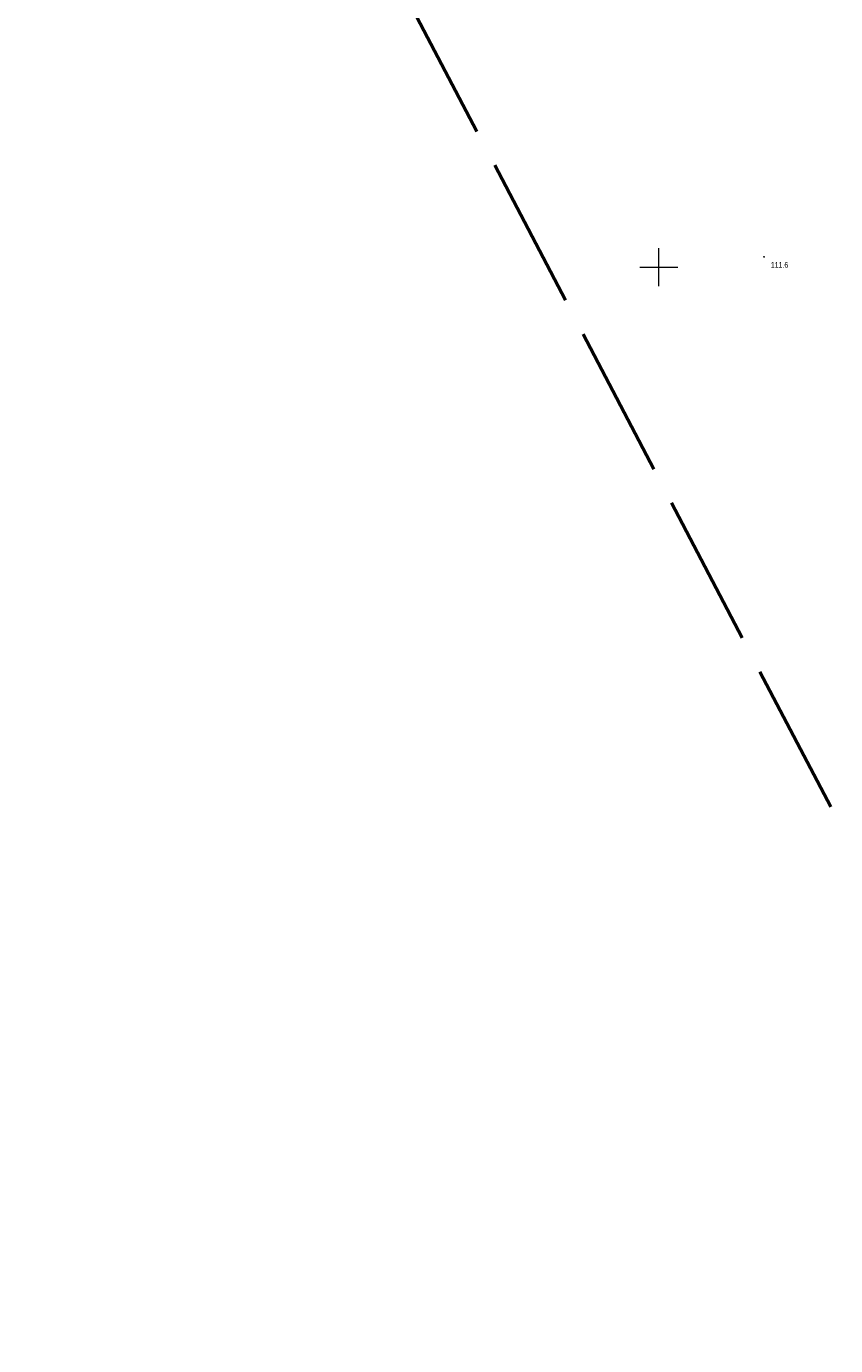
# Model space of a CAD drawing. Header units: metres. Extents: x 7531673 to 7533164, y 5721297 to 5724010.
# Tile 39 of 58: x 7532017 to 7532123, y 5723009 to 5723182. Entities that reach past the tile are written whole.
import ezdxf

# ---------------------------------------------------------------- set-up
doc = ezdxf.new("R2010")
doc.units = ezdxf.units.M
doc.linetypes.add('L_0_09', pattern=[2.5, 2, -0.5])
doc.layers.get('0').update_dxf_attribs({"color": 252})
doc.layers.add('k', color=252, linetype='Continuous', lineweight=18)
doc.layers.add('RTPW_T_0', color=252, linetype='Continuous', lineweight=15)
doc.layers.add('zakres', color=7, linetype='L_0_09', lineweight=50, true_color=0xff05ff)
doc.styles.get("Standard").update_dxf_attribs({"font": 'arial.ttf'})

# ---------------------------------------------------------------- blocks, each defined once
blk = doc.blocks.new('2_RTPW01')
at = {"linetype": 'Continuous'}
blk.add_circle((0, 0), 0.045, dxfattribs=at)

msp = doc.modelspace()

# ---------------------------------------------------------------- linework, layer by layer
at = {"layer": 'k', "linetype": 'Continuous', "lineweight": 18, "flags": 128}
for points in [[(7532100, 5723147.5), (7532100, 5723152.5)], [(7532097.5, 5723150), (7532102.5, 5723150)]]:
    msp.add_lwpolyline(points, dxfattribs=at)
at = {"layer": 'zakres', "color": 6, "lineweight": 50, "ltscale": 10}
msp.add_lwpolyline([(7531711.14, 5723861.32), (7531927.66, 5723451.28), (7532248.91, 5722837.99), (7532655.42, 5722066.69), (7533061.63, 5721296.9), (7533163.78, 5721347.42), (7533045.85, 5721572.87), (7532868.05, 5721917.16), (7532735.17, 5722175.75), (7532682.94, 5722276.17), (7532755.64, 5722321.46), (7532723.06, 5722383.63), (7532650.28, 5722338.29), (7532322.07, 5722954.54), (7532208.28, 5723169.59), (7531836.58, 5723882.95), (7531911.57, 5723950.84), (7531857.88, 5724010.14), (7531797.9, 5723955.84), (7531782.57, 5723984.68), (7531673.37, 5723932.85)], close=True, dxfattribs=at)

# ---------------------------------------------------------------- block references
at = {"layer": 'RTPW_T_0'}
msp.add_blockref('2_RTPW01', (7532113.8, 5723151.37), dxfattribs=at)

# ---------------------------------------------------------------- texts
at = {"layer": 'RTPW_T_0', "width": 0.7}
msp.add_text('111.6', height=0.75, dxfattribs=at).set_placement((7532114.69, 5723149.93))

doc.saveas('drawing.dxf')
